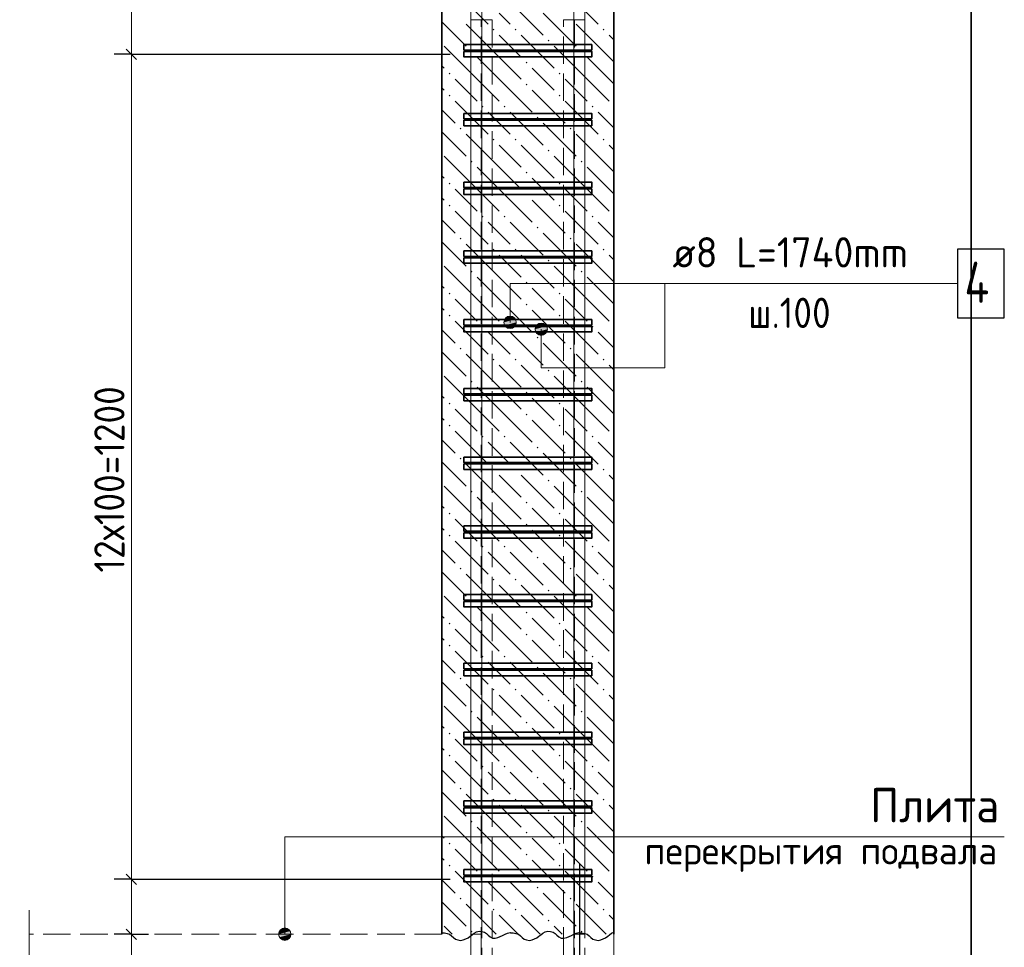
# Model space of a CAD drawing. Header units: millimetres. Extents: x 0 to 42000, y 0 to 29700.
# Tile 3 of 14: x 5188 to 12348, y 6036 to 12783. Entities that reach past the tile are written whole.
import ezdxf

# ---------------------------------------------------------------- set-up
doc = ezdxf.new("R2010")
doc.units = ezdxf.units.MM
doc.linetypes.add('______2', pattern=[270, 200, -70])
doc.linetypes.add('______5', pattern=[1100, 800, -100, 100, -100])
for name, color, linetype, lineweight in [('S1 Продольная арматура', 52, 'Continuous', 25), ('Standard', 7, 'Continuous', 25), ('Выпуски арматуры Г-обр.', 52, 'Continuous', 25), ('ЖБ Перекрытие верхний уровень', 7, 'Continuous', 18), ('Оси', 7, '______5', 13), ('Позиционная метка диаметр_ шаг', 7, 'Continuous', 13), ('Позиционная метка линия выноска', 7, 'Continuous', 13), ('Примечания', 7, 'Continuous', 13), ('Хомут', 52, 'Continuous', 25)]:
    doc.layers.add(name, color=color, linetype=linetype, lineweight=lineweight)
doc.layers.add('ЖБ Пилон', color=7, linetype='______2', lineweight=13, true_color=0xa0a0a0)
doc.styles.add('ISOCPEUR', font='txt')

msp = doc.modelspace()

# ---------------------------------------------------------------- hatches: boundary and pattern name
at = {"layer": 'ЖБ Пилон', "linetype": 'Continuous', "lineweight": 18, "transparency": 33554687}
for points in [[(8627.5, 12710.8), (8634, 12717.3), (8640.5, 12710.8), (8634, 12704.3)], [(8787.5, 12710.8), (8794, 12717.3), (8800.5, 12710.8), (8794, 12704.3)], [(9427.5, 12710.8), (9434, 12717.3), (9440.5, 12710.8), (9434, 12704.3)], [(9027.5, 12630.8), (9034, 12637.3), (9040.5, 12630.8), (9034, 12624.3)], [(8467.5, 12550.8), (8474, 12557.3), (8480.5, 12550.8), (8474, 12544.3)], [(9267.5, 12550.8), (9274, 12557.3), (9280.5, 12550.8), (9274, 12544.3)], [(8867.5, 12470.8), (8874, 12477.3), (8880.5, 12470.8), (8874, 12464.3)], [(8307.5, 12390.8), (8314, 12397.3), (8320.5, 12390.8), (8314, 12384.3)], [(9107.5, 12390.8), (9114, 12397.3), (9120.5, 12390.8), (9114, 12384.3)], [(8867.5, 12310.8), (8874, 12317.3), (8880.5, 12310.8), (8874, 12304.3)], [(8307.5, 12230.8), (8314, 12237.3), (8320.5, 12230.8), (8314, 12224.3)], [(9107.5, 12230.8), (9114, 12237.3), (9120.5, 12230.8), (9114, 12224.3)], [(8547.5, 12150.8), (8554, 12157.3), (8560.5, 12150.8), (8554, 12144.3)], [(8707.5, 12150.8), (8714, 12157.3), (8720.5, 12150.8), (8714, 12144.3)], [(9347.5, 12150.8), (9354, 12157.3), (9360.5, 12150.8), (9354, 12144.3)], [(9507.5, 12150.8), (9508, 12151.3), (9508, 12150.3)], [(8947.5, 12070.8), (8954, 12077.3), (8960.5, 12070.8), (8954, 12064.3)], [(8387.5, 11990.8), (8394, 11997.3), (8400.5, 11990.8), (8394, 11984.3)], [(9187.5, 11990.8), (9194, 11997.3), (9200.5, 11990.8), (9194, 11984.3)], [(8627.5, 11910.8), (8634, 11917.3), (8640.5, 11910.8), (8634, 11904.3)], [(8787.5, 11910.8), (8794, 11917.3), (8800.5, 11910.8), (8794, 11904.3)], [(9427.5, 11910.8), (9434, 11917.3), (9440.5, 11910.8), (9434, 11904.3)], [(9027.5, 11830.8), (9034, 11837.3), (9040.5, 11830.8), (9034, 11824.3)], [(8467.5, 11750.8), (8474, 11757.3), (8480.5, 11750.8), (8474, 11744.3)], [(9267.5, 11750.8), (9274, 11757.3), (9280.5, 11750.8), (9274, 11744.3)], [(8867.5, 11670.8), (8874, 11677.3), (8880.5, 11670.8), (8874, 11664.3)], [(8307.5, 11590.8), (8314, 11597.3), (8320.5, 11590.8), (8314, 11584.3)], [(9107.5, 11590.8), (9114, 11597.3), (9120.5, 11590.8), (9114, 11584.3)], [(8867.5, 11510.8), (8874, 11517.3), (8880.5, 11510.8), (8874, 11504.3)], [(8307.5, 11430.8), (8314, 11437.3), (8320.5, 11430.8), (8314, 11424.3)], [(9107.5, 11430.8), (9114, 11437.3), (9120.5, 11430.8), (9114, 11424.3)], [(8547.5, 11350.8), (8554, 11357.3), (8560.5, 11350.8), (8554, 11344.3)], [(8707.5, 11350.8), (8714, 11357.3), (8720.5, 11350.8), (8714, 11344.3)], [(9347.5, 11350.8), (9354, 11357.3), (9360.5, 11350.8), (9354, 11344.3)], [(9507.5, 11350.8), (9508, 11351.3), (9508, 11350.3)], [(8947.5, 11270.8), (8954, 11277.3), (8960.5, 11270.8), (8954, 11264.3)], [(8387.5, 11190.8), (8394, 11197.3), (8400.5, 11190.8), (8394, 11184.3)], [(9187.5, 11190.8), (9194, 11197.3), (9200.5, 11190.8), (9194, 11184.3)], [(8627.5, 11110.8), (8634, 11117.3), (8640.5, 11110.8), (8634, 11104.3)], [(8787.5, 11110.8), (8794, 11117.3), (8800.5, 11110.8), (8794, 11104.3)], [(9427.5, 11110.8), (9434, 11117.3), (9440.5, 11110.8), (9434, 11104.3)], [(9027.5, 11030.8), (9034, 11037.3), (9040.5, 11030.8), (9034, 11024.3)], [(8467.5, 10950.8), (8474, 10957.3), (8480.5, 10950.8), (8474, 10944.3)], [(9267.5, 10950.8), (9274, 10957.3), (9280.5, 10950.8), (9274, 10944.3)], [(8867.5, 10870.8), (8874, 10877.3), (8880.5, 10870.8), (8874, 10864.3)], [(8307.5, 10790.8), (8314, 10797.3), (8320.5, 10790.8), (8314, 10784.3)], [(9107.5, 10790.8), (9114, 10797.3), (9120.5, 10790.8), (9114, 10784.3)], [(8867.5, 10710.8), (8874, 10717.3), (8880.5, 10710.8), (8874, 10704.3)], [(8307.5, 10630.8), (8314, 10637.3), (8320.5, 10630.8), (8314, 10624.3)], [(9107.5, 10630.8), (9114, 10637.3), (9120.5, 10630.8), (9114, 10624.3)], [(8547.5, 10550.8), (8554, 10557.3), (8560.5, 10550.8), (8554, 10544.3)], [(8707.5, 10550.8), (8714, 10557.3), (8720.5, 10550.8), (8714, 10544.3)], [(9347.5, 10550.8), (9354, 10557.3), (9360.5, 10550.8), (9354, 10544.3)], [(9507.5, 10550.8), (9508, 10551.3), (9508, 10550.3)], [(8947.5, 10470.8), (8954, 10477.3), (8960.5, 10470.8), (8954, 10464.3)], [(8387.5, 10390.8), (8394, 10397.3), (8400.5, 10390.8), (8394, 10384.3)], [(9187.5, 10390.8), (9194, 10397.3), (9200.5, 10390.8), (9194, 10384.3)], [(8627.5, 10310.8), (8634, 10317.3), (8640.5, 10310.8), (8634, 10304.3)], [(8787.5, 10310.8), (8794, 10317.3), (8800.5, 10310.8), (8794, 10304.3)], [(9427.5, 10310.8), (9434, 10317.3), (9440.5, 10310.8), (9434, 10304.3)], [(9027.5, 10230.8), (9034, 10237.3), (9040.5, 10230.8), (9034, 10224.3)], [(8467.5, 10150.8), (8474, 10157.3), (8480.5, 10150.8), (8474, 10144.3)], [(9267.5, 10150.8), (9274, 10157.3), (9280.5, 10150.8), (9274, 10144.3)], [(8867.5, 10070.8), (8874, 10077.3), (8880.5, 10070.8), (8874, 10064.3)], [(8307.5, 9990.8), (8314, 9997.3), (8320.5, 9990.8), (8314, 9984.3)], [(9107.5, 9990.8), (9114, 9997.3), (9120.5, 9990.8), (9114, 9984.3)], [(8867.5, 9910.8), (8874, 9917.3), (8880.5, 9910.8), (8874, 9904.3)], [(8307.5, 9830.8), (8314, 9837.3), (8320.5, 9830.8), (8314, 9824.3)], [(9107.5, 9830.8), (9114, 9837.3), (9120.5, 9830.8), (9114, 9824.3)], [(8547.5, 9750.8), (8554, 9757.3), (8560.5, 9750.8), (8554, 9744.3)], [(8707.5, 9750.8), (8714, 9757.3), (8720.5, 9750.8), (8714, 9744.3)], [(9347.5, 9750.8), (9354, 9757.3), (9360.5, 9750.8), (9354, 9744.3)], [(9507.5, 9750.8), (9508, 9751.3), (9508, 9750.3)], [(8947.5, 9670.8), (8954, 9677.3), (8960.5, 9670.8), (8954, 9664.3)], [(8387.5, 9590.8), (8394, 9597.3), (8400.5, 9590.8), (8394, 9584.3)], [(9187.5, 9590.8), (9194, 9597.3), (9200.5, 9590.8), (9194, 9584.3)], [(8627.5, 9510.8), (8634, 9517.3), (8640.5, 9510.8), (8634, 9504.3)], [(8787.5, 9510.8), (8794, 9517.3), (8800.5, 9510.8), (8794, 9504.3)], [(9427.5, 9510.8), (9434, 9517.3), (9440.5, 9510.8), (9434, 9504.3)], [(9027.5, 9430.8), (9034, 9437.3), (9040.5, 9430.8), (9034, 9424.3)], [(8467.5, 9350.8), (8474, 9357.3), (8480.5, 9350.8), (8474, 9344.3)], [(9267.5, 9350.8), (9274, 9357.3), (9280.5, 9350.8), (9274, 9344.3)], [(8867.5, 9270.8), (8874, 9277.3), (8880.5, 9270.8), (8874, 9264.3)], [(8307.5, 9190.8), (8314, 9197.3), (8320.5, 9190.8), (8314, 9184.3)], [(9107.5, 9190.8), (9114, 9197.3), (9120.5, 9190.8), (9114, 9184.3)], [(8867.5, 9110.8), (8874, 9117.3), (8880.5, 9110.8), (8874, 9104.3)], [(8307.5, 9030.8), (8314, 9037.3), (8320.5, 9030.8), (8314, 9024.3)], [(9107.5, 9030.8), (9114, 9037.3), (9120.5, 9030.8), (9114, 9024.3)], [(8547.5, 8950.8), (8554, 8957.3), (8560.5, 8950.8), (8554, 8944.3)], [(8707.5, 8950.8), (8714, 8957.3), (8720.5, 8950.8), (8714, 8944.3)], [(9347.5, 8950.8), (9354, 8957.3), (9360.5, 8950.8), (9354, 8944.3)], [(9507.5, 8950.8), (9508, 8951.3), (9508, 8950.3)], [(8947.5, 8870.8), (8954, 8877.3), (8960.5, 8870.8), (8954, 8864.3)], [(8387.5, 8790.8), (8394, 8797.3), (8400.5, 8790.8), (8394, 8784.3)], [(9187.5, 8790.8), (9194, 8797.3), (9200.5, 8790.8), (9194, 8784.3)], [(8627.5, 8710.8), (8634, 8717.3), (8640.5, 8710.8), (8634, 8704.3)], [(8787.5, 8710.8), (8794, 8717.3), (8800.5, 8710.8), (8794, 8704.3)], [(9427.5, 8710.8), (9434, 8717.3), (9440.5, 8710.8), (9434, 8704.3)], [(9027.5, 8630.8), (9034, 8637.3), (9040.5, 8630.8), (9034, 8624.3)], [(8467.5, 8550.8), (8474, 8557.3), (8480.5, 8550.8), (8474, 8544.3)], [(9267.5, 8550.8), (9274, 8557.3), (9280.5, 8550.8), (9274, 8544.3)], [(8867.5, 8470.8), (8874, 8477.3), (8880.5, 8470.8), (8874, 8464.3)], [(8307.5, 8390.8), (8314, 8397.3), (8320.5, 8390.8), (8314, 8384.3)], [(9107.5, 8390.8), (9114, 8397.3), (9120.5, 8390.8), (9114, 8384.3)], [(8867.5, 8310.8), (8874, 8317.3), (8880.5, 8310.8), (8874, 8304.3)], [(8307.5, 8230.8), (8314, 8237.3), (8320.5, 8230.8), (8314, 8224.3)], [(9107.5, 8230.8), (9114, 8237.3), (9120.5, 8230.8), (9114, 8224.3)], [(8547.5, 8150.8), (8554, 8157.3), (8560.5, 8150.8), (8554, 8144.3)], [(8707.5, 8150.8), (8714, 8157.3), (8720.5, 8150.8), (8714, 8144.3)], [(9347.5, 8150.8), (9354, 8157.3), (9360.5, 8150.8), (9354, 8144.3)], [(9507.5, 8150.8), (9508, 8151.3), (9508, 8150.3)], [(8947.5, 8070.8), (8954, 8077.3), (8960.5, 8070.8), (8954, 8064.3)], [(8387.5, 7990.8), (8394, 7997.3), (8400.5, 7990.8), (8394, 7984.3)], [(9187.5, 7990.8), (9194, 7997.3), (9200.5, 7990.8), (9194, 7984.3)], [(8627.5, 7910.8), (8634, 7917.3), (8640.5, 7910.8), (8634, 7904.3)], [(8787.5, 7910.8), (8794, 7917.3), (8800.5, 7910.8), (8794, 7904.3)], [(9427.5, 7910.8), (9434, 7917.3), (9440.5, 7910.8), (9434, 7904.3)], [(9027.5, 7830.8), (9034, 7837.3), (9040.5, 7830.8), (9034, 7824.3)], [(8467.5, 7750.8), (8474, 7757.3), (8480.5, 7750.8), (8474, 7744.3)], [(9267.5, 7750.8), (9274, 7757.3), (9280.5, 7750.8), (9274, 7744.3)], [(8867.5, 7670.8), (8874, 7677.3), (8880.5, 7670.8), (8874, 7664.3)], [(8307.5, 7590.8), (8314, 7597.3), (8320.5, 7590.8), (8314, 7584.3)], [(9107.5, 7590.8), (9114, 7597.3), (9120.5, 7590.8), (9114, 7584.3)], [(8867.5, 7510.8), (8874, 7517.3), (8880.5, 7510.8), (8874, 7504.3)], [(8307.5, 7430.8), (8314, 7437.3), (8320.5, 7430.8), (8314, 7424.3)], [(9107.5, 7430.8), (9114, 7437.3), (9120.5, 7430.8), (9114, 7424.3)], [(8547.5, 7350.8), (8554, 7357.3), (8560.5, 7350.8), (8554, 7344.3)], [(8707.5, 7350.8), (8714, 7357.3), (8720.5, 7350.8), (8714, 7344.3)], [(9347.5, 7350.8), (9354, 7357.3), (9360.5, 7350.8), (9354, 7344.3)], [(9507.5, 7350.8), (9508, 7351.3), (9508, 7350.3)], [(8947.5, 7270.8), (8954, 7277.3), (8960.5, 7270.8), (8954, 7264.3)], [(8387.5, 7190.8), (8394, 7197.3), (8400.5, 7190.8), (8394, 7184.3)], [(9187.5, 7190.8), (9194, 7197.3), (9200.5, 7190.8), (9194, 7184.3)], [(8627.5, 7110.8), (8634, 7117.3), (8640.5, 7110.8), (8634, 7104.3)], [(8787.5, 7110.8), (8794, 7117.3), (8800.5, 7110.8), (8794, 7104.3)], [(9427.5, 7110.8), (9434, 7117.3), (9440.5, 7110.8), (9434, 7104.3)], [(9027.5, 7030.8), (9034, 7037.3), (9040.5, 7030.8), (9034, 7024.3)], [(8467.5, 6950.8), (8474, 6957.3), (8480.5, 6950.8), (8474, 6944.3)], [(9267.5, 6950.8), (9274, 6957.3), (9280.5, 6950.8), (9274, 6944.3)], [(8867.5, 6870.8), (8874, 6877.3), (8880.5, 6870.8), (8874, 6864.3)], [(8307.5, 6790.8), (8314, 6797.3), (8320.5, 6790.8), (8314, 6784.3)], [(9107.5, 6790.8), (9114, 6797.3), (9120.5, 6790.8), (9114, 6784.3)], [(8867.5, 6710.8), (8874, 6717.3), (8880.5, 6710.8), (8874, 6704.3)], [(8307.5, 6630.8), (8314, 6637.3), (8320.5, 6630.8), (8314, 6624.3)], [(9107.5, 6630.8), (9114, 6637.3), (9120.5, 6630.8), (9114, 6624.3)], [(8547.5, 6550.8), (8554, 6557.3), (8560.5, 6550.8), (8554, 6544.3)], [(8707.5, 6550.8), (8714, 6557.3), (8720.5, 6550.8), (8714, 6544.3)], [(9347.5, 6550.8), (9354, 6557.3), (9360.5, 6550.8), (9354, 6544.3)], [(9507.5, 6550.8), (9508, 6551.3), (9508, 6550.3)], [(8947.5, 6470.8), (8954, 6477.3), (8960.5, 6470.8), (8954, 6464.3)], [(8387.5, 6390.8), (8394, 6397.3), (8400.5, 6390.8), (8394, 6384.3)], [(9187.5, 6390.8), (9194, 6397.3), (9200.5, 6390.8), (9194, 6384.3)], [(8627.5, 6310.8), (8634, 6317.3), (8640.5, 6310.8), (8634, 6304.3)], [(8787.5, 6310.8), (8794, 6317.3), (8800.5, 6310.8), (8794, 6304.3)], [(9427.5, 6310.8), (9434, 6317.3), (9440.5, 6310.8), (9434, 6304.3)], [(9027.5, 6230.8), (9034, 6237.3), (9040.5, 6230.8), (9034, 6224.3)], [(8467.5, 6150.8), (8474, 6157.3), (8480.5, 6150.8), (8474, 6144.3)], [(9267.5, 6150.8), (9274, 6157.3), (9280.5, 6150.8), (9274, 6144.3)]]:
    msp.add_hatch(color=7, dxfattribs=at).paths.add_polyline_path(points, flags=16)
at = {"layer": 'Позиционная метка линия выноска', "linetype": 'Continuous', "lineweight": 13, "transparency": 33554687}
for points in [[(8792.6, 10604.3), (8715.2, 10604.3), (8708.9, 10581.8)], [(8792.6, 10604.3), (8708.9, 10581.8), (8798.9, 10581.8)], [(8776.4, 10620.5), (8731.4, 10620.5), (8715.2, 10604.3)], [(8776.4, 10620.5), (8715.2, 10604.3), (8792.6, 10604.3)], [(8731.4, 10620.5), (8776.4, 10620.5), (8753.9, 10626.8)], [(8798.9, 10581.8), (8708.9, 10581.8), (8715.2, 10559.3)], [(8798.9, 10581.8), (8715.2, 10559.3), (8792.6, 10559.3)], [(8792.6, 10559.3), (8715.2, 10559.3), (8731.4, 10543.1)], [(8792.6, 10559.3), (8731.4, 10543.1), (8776.4, 10543.1)], [(8776.4, 10543.1), (8731.4, 10543.1), (8753.9, 10536.8)], [(8935.4, 10531.8), (9025.4, 10531.8), (9019.1, 10554.3)], [(8935.4, 10531.8), (9019.1, 10554.3), (8941.7, 10554.3)], [(8941.7, 10509.3), (9025.4, 10531.8), (8935.4, 10531.8)], [(8941.7, 10554.3), (9019.1, 10554.3), (9002.9, 10570.5)], [(8941.7, 10554.3), (9002.9, 10570.5), (8957.9, 10570.5)], [(8941.7, 10509.3), (9019.1, 10509.3), (9025.4, 10531.8)], [(8957.9, 10570.5), (9002.9, 10570.5), (8980.4, 10576.8)], [(8957.9, 10493.1), (9019.1, 10509.3), (8941.7, 10509.3)], [(8957.9, 10493.1), (9002.9, 10493.1), (9019.1, 10509.3)], [(9002.9, 10493.1), (8957.9, 10493.1), (8980.4, 10486.8)], [(7076.8, 6154.3), (7154.2, 6154.3), (7138, 6170.5)], [(7076.8, 6154.3), (7138, 6170.5), (7093, 6170.5)], [(7093, 6170.5), (7138, 6170.5), (7115.5, 6176.8)], [(7070.5, 6131.8), (7160.5, 6131.8), (7154.2, 6154.3)], [(7070.5, 6131.8), (7154.2, 6154.3), (7076.8, 6154.3)], [(7076.8, 6109.3), (7160.5, 6131.8), (7070.5, 6131.8)], [(7076.8, 6109.3), (7154.2, 6109.3), (7160.5, 6131.8)], [(7093, 6093.1), (7154.2, 6109.3), (7076.8, 6109.3)], [(7093, 6093.1), (7138, 6093.1), (7154.2, 6109.3)], [(7138, 6093.1), (7093, 6093.1), (7115.5, 6086.8)]]:
    msp.add_hatch(color=7, dxfattribs=at).paths.add_polyline_path(points)

# ---------------------------------------------------------------- linework, layer by layer
at = {"layer": 'S1 Продольная арматура', "color": 7, "linetype": 'Continuous', "lineweight": 18, "transparency": 33554687}
for points in [[(9218, 6131.8), (9218, 24456.8), (9212.8, 24494.4), (9200.2, 24532.5), (9180.7, 24567.4), (9157, 24595.7), (9128.6, 24619.5), (9093.7, 24639), (9055.6, 24651.5), (9018, 24656.8), (5718, 24656.8), (5718, 24736.8), (9023.6, 24736.8), (9073.8, 24729.8), (9126, 24712.6), (9174.1, 24685.6), (9213.8, 24652.5), (9246.8, 24612.9), (9273.8, 24564.8), (9291, 24512.6), (9298, 24462.4), (9298, 6131.8), (9218, 6131.8)], [(9218, 6131.8), (9218, 24456.8), (9212.8, 24494.4), (9200.2, 24532.5), (9180.7, 24567.4), (9157, 24595.7), (9128.6, 24619.5), (9093.7, 24639), (9055.6, 24651.5), (9018, 24656.8), (5718, 24656.8), (5718, 24736.8), (9023.6, 24736.8), (9073.8, 24729.8), (9126, 24712.6), (9174.1, 24685.6), (9213.8, 24652.5), (9246.8, 24612.9), (9273.8, 24564.8), (9291, 24512.6), (9298, 24462.4), (9298, 6131.8), (9218, 6131.8)], [(9218, 6131.8), (9218, 24456.8), (9212.8, 24494.4), (9200.2, 24532.5), (9180.7, 24567.4), (9157, 24595.7), (9128.6, 24619.5), (9093.7, 24639), (9055.6, 24651.5), (9018, 24656.8), (5718, 24656.8), (5718, 24736.8), (9023.6, 24736.8), (9073.8, 24729.8), (9126, 24712.6), (9174.1, 24685.6), (9213.8, 24652.5), (9246.8, 24612.9), (9273.8, 24564.8), (9291, 24512.6), (9298, 24462.4), (9298, 6131.8), (9218, 6131.8)], [(9218, 6131.8), (9218, 24456.8), (9212.8, 24494.4), (9200.2, 24532.5), (9180.7, 24567.4), (9157, 24595.7), (9128.6, 24619.5), (9093.7, 24639), (9055.6, 24651.5), (9018, 24656.8), (5718, 24656.8), (5718, 24736.8), (9023.6, 24736.8), (9073.8, 24729.8), (9126, 24712.6), (9174.1, 24685.6), (9213.8, 24652.5), (9246.8, 24612.9), (9273.8, 24564.8), (9291, 24512.6), (9298, 24462.4), (9298, 6131.8), (9218, 6131.8)], [(9218, 6131.8), (9218, 24456.8), (9212.8, 24494.4), (9200.2, 24532.5), (9180.7, 24567.4), (9157, 24595.7), (9128.6, 24619.5), (9093.7, 24639), (9055.6, 24651.5), (9018, 24656.8), (5718, 24656.8), (5718, 24736.8), (9023.6, 24736.8), (9073.8, 24729.8), (9126, 24712.6), (9174.1, 24685.6), (9213.8, 24652.5), (9246.8, 24612.9), (9273.8, 24564.8), (9291, 24512.6), (9298, 24462.4), (9298, 6131.8), (9218, 6131.8)], [(9218, 6131.8), (9218, 24456.8), (9212.8, 24494.4), (9200.2, 24532.5), (9180.7, 24567.4), (9157, 24595.7), (9128.6, 24619.5), (9093.7, 24639), (9055.6, 24651.5), (9018, 24656.8), (5718, 24656.8), (5718, 24736.8), (9023.6, 24736.8), (9073.8, 24729.8), (9126, 24712.6), (9174.1, 24685.6), (9213.8, 24652.5), (9246.8, 24612.9), (9273.8, 24564.8), (9291, 24512.6), (9298, 24462.4), (9298, 6131.8), (9218, 6131.8)], [(9218, 6131.8), (9218, 24456.8), (9212.8, 24494.4), (9200.2, 24532.5), (9180.7, 24567.4), (9157, 24595.7), (9128.6, 24619.5), (9093.7, 24639), (9055.6, 24651.5), (9018, 24656.8), (5718, 24656.8), (5718, 24736.8), (9023.6, 24736.8), (9073.8, 24729.8), (9126, 24712.6), (9174.1, 24685.6), (9213.8, 24652.5), (9246.8, 24612.9), (9273.8, 24564.8), (9291, 24512.6), (9298, 24462.4), (9298, 6131.8), (9218, 6131.8)], [(9218, 6131.8), (9218, 24456.8), (9212.8, 24494.4), (9200.2, 24532.5), (9180.7, 24567.4), (9157, 24595.7), (9128.6, 24619.5), (9093.7, 24639), (9055.6, 24651.5), (9018, 24656.8), (5718, 24656.8), (5718, 24736.8), (9023.6, 24736.8), (9073.8, 24729.8), (9126, 24712.6), (9174.1, 24685.6), (9213.8, 24652.5), (9246.8, 24612.9), (9273.8, 24564.8), (9291, 24512.6), (9298, 24462.4), (9298, 6131.8), (9218, 6131.8)], [(8468, 6131.8), (8468, 24356.8), (8462.8, 24394.4), (8450.2, 24432.5), (8430.7, 24467.4), (8406.9, 24495.7), (8378.6, 24519.5), (8343.7, 24539), (8305.6, 24551.5), (8268, 24556.8), (5218, 24556.8), (5218, 24636.8), (8273.6, 24636.8), (8323.8, 24629.8), (8376, 24612.6), (8424.1, 24585.6), (8463.7, 24552.5), (8496.8, 24512.9), (8523.8, 24464.8), (8541, 24412.6), (8548, 24362.4), (8548, 6131.8), (8468, 6131.8)], [(8468, 6131.8), (8468, 24356.8), (8462.8, 24394.4), (8450.2, 24432.5), (8430.7, 24467.4), (8406.9, 24495.7), (8378.6, 24519.5), (8343.7, 24539), (8305.6, 24551.5), (8268, 24556.8), (5218, 24556.8), (5218, 24636.8), (8273.6, 24636.8), (8323.8, 24629.8), (8376, 24612.6), (8424.1, 24585.6), (8463.7, 24552.5), (8496.8, 24512.9), (8523.8, 24464.8), (8541, 24412.6), (8548, 24362.4), (8548, 6131.8), (8468, 6131.8)], [(8468, 6131.8), (8468, 24356.8), (8462.8, 24394.4), (8450.2, 24432.5), (8430.7, 24467.4), (8406.9, 24495.7), (8378.6, 24519.5), (8343.7, 24539), (8305.6, 24551.5), (8268, 24556.8), (5218, 24556.8), (5218, 24636.8), (8273.6, 24636.8), (8323.8, 24629.8), (8376, 24612.6), (8424.1, 24585.6), (8463.7, 24552.5), (8496.8, 24512.9), (8523.8, 24464.8), (8541, 24412.6), (8548, 24362.4), (8548, 6131.8), (8468, 6131.8)], [(8468, 6131.8), (8468, 24356.8), (8462.8, 24394.4), (8450.2, 24432.5), (8430.7, 24467.4), (8406.9, 24495.7), (8378.6, 24519.5), (8343.7, 24539), (8305.6, 24551.5), (8268, 24556.8), (5218, 24556.8), (5218, 24636.8), (8273.6, 24636.8), (8323.8, 24629.8), (8376, 24612.6), (8424.1, 24585.6), (8463.7, 24552.5), (8496.8, 24512.9), (8523.8, 24464.8), (8541, 24412.6), (8548, 24362.4), (8548, 6131.8), (8468, 6131.8)], [(8468, 6131.8), (8468, 24356.8), (8462.8, 24394.4), (8450.2, 24432.5), (8430.7, 24467.4), (8406.9, 24495.7), (8378.6, 24519.5), (8343.7, 24539), (8305.6, 24551.5), (8268, 24556.8), (5218, 24556.8), (5218, 24636.8), (8273.6, 24636.8), (8323.8, 24629.8), (8376, 24612.6), (8424.1, 24585.6), (8463.7, 24552.5), (8496.8, 24512.9), (8523.8, 24464.8), (8541, 24412.6), (8548, 24362.4), (8548, 6131.8), (8468, 6131.8)], [(8468, 6131.8), (8468, 24356.8), (8462.8, 24394.4), (8450.2, 24432.5), (8430.7, 24467.4), (8406.9, 24495.7), (8378.6, 24519.5), (8343.7, 24539), (8305.6, 24551.5), (8268, 24556.8), (5218, 24556.8), (5218, 24636.8), (8273.6, 24636.8), (8323.8, 24629.8), (8376, 24612.6), (8424.1, 24585.6), (8463.7, 24552.5), (8496.8, 24512.9), (8523.8, 24464.8), (8541, 24412.6), (8548, 24362.4), (8548, 6131.8), (8468, 6131.8)], [(8468, 6131.8), (8468, 24356.8), (8462.8, 24394.4), (8450.2, 24432.5), (8430.7, 24467.4), (8406.9, 24495.7), (8378.6, 24519.5), (8343.7, 24539), (8305.6, 24551.5), (8268, 24556.8), (5218, 24556.8), (5218, 24636.8), (8273.6, 24636.8), (8323.8, 24629.8), (8376, 24612.6), (8424.1, 24585.6), (8463.7, 24552.5), (8496.8, 24512.9), (8523.8, 24464.8), (8541, 24412.6), (8548, 24362.4), (8548, 6131.8), (8468, 6131.8)], [(8468, 6131.8), (8468, 24356.8), (8462.8, 24394.4), (8450.2, 24432.5), (8430.7, 24467.4), (8406.9, 24495.7), (8378.6, 24519.5), (8343.7, 24539), (8305.6, 24551.5), (8268, 24556.8), (5218, 24556.8), (5218, 24636.8), (8273.6, 24636.8), (8323.8, 24629.8), (8376, 24612.6), (8424.1, 24585.6), (8463.7, 24552.5), (8496.8, 24512.9), (8523.8, 24464.8), (8541, 24412.6), (8548, 24362.4), (8548, 6131.8), (8468, 6131.8)]]:
    msp.add_lwpolyline(points, dxfattribs=at)
at = {"layer": 'Standard', "color": 7, "linetype": 'Continuous', "lineweight": 13, "transparency": 33554687}
for p, q in [((6000.3, 12531.8), (6000.3, 23531.8)), ((6000.3, 6531.8), (6000.3, 12531.8)), ((6000.3, 6131.8), (6000.3, 6531.8)), ((6000.3, 6131.8), (6000.3, 6056.8))]:
    msp.add_line(p, q, dxfattribs=at)
at = {"layer": 'Standard', "color": 7, "linetype": 'Continuous', "lineweight": -3, "transparency": 33554687}
for p, q in [((6000.3, 12531.8), (5875.2, 12531.8)), ((6000.3, 12531.8), (6125.3, 12531.8)), ((6000.3, 12531.8), (8318, 12531.8)), ((6000.3, 6531.8), (5875.2, 6531.8)), ((6000.3, 6531.8), (6125.3, 6531.8)), ((6000.3, 6131.8), (5875.2, 6131.8)), ((6000.3, 6131.8), (6125.3, 6131.8)), ((6000.3, 6131.8), (6000.3, 6131.8))]:
    msp.add_line(p, q, dxfattribs=at)
at = {"layer": 'Standard', "color": 7, "linetype": 'Continuous', "lineweight": 25, "transparency": 33554687}
for p, q in [((6037.8, 12494.3), (5962.8, 12569.3)), ((6037.8, 6494.3), (5962.8, 6569.3)), ((6037.8, 6094.3), (5962.8, 6169.3))]:
    msp.add_line(p, q, dxfattribs=at)
at = {"layer": 'Standard', "color": 254, "linetype": 'Continuous', "lineweight": 35, "true_color": 0xc4c4ff, "transparency": 33554687}
msp.add_lwpolyline([(4758, 3631.8), (12108, 3631.8), (12108, 26186.8), (4758, 26186.8), (4758, 3631.8)], dxfattribs=at)
at = {"layer": 'Standard', "color": 7, "linetype": 'Continuous', "lineweight": -3, "transparency": 33554687}
msp.add_lwpolyline([(6000.3, 6531.8), (6581.5, 6531.8), (6581.5, 6531.8), (8318, 6531.8)], dxfattribs=at)
at = {"layer": 'Выпуски арматуры Г-обр.', "color": 7, "linetype": '______2', "lineweight": 13, "transparency": 33554687}
for points in [[(8548, 12781.8), (8548, 4091.8), (8468, 4091.8), (8468, 12781.8), (8548, 12781.8)], [(8548, 12781.8), (8548, 4091.8), (8468, 4091.8), (8468, 12781.8), (8548, 12781.8)], [(8548, 12781.8), (8548, 4091.8), (8468, 4091.8), (8468, 12781.8), (8548, 12781.8)], [(8548, 12781.8), (8548, 4091.8), (8468, 4091.8), (8468, 12781.8), (8548, 12781.8)], [(8548, 12781.8), (8548, 4091.8), (8468, 4091.8), (8468, 12781.8), (8548, 12781.8)], [(8548, 12781.8), (8548, 4091.8), (8468, 4091.8), (8468, 12781.8), (8548, 12781.8)], [(8623, 12781.8), (8623, 4091.8), (8543, 4091.8), (8543, 12781.8), (8623, 12781.8)], [(8623, 12781.8), (8623, 4091.8), (8543, 4091.8), (8543, 12781.8), (8623, 12781.8)], [(9223, 12781.8), (9223, 4091.8), (9143, 4091.8), (9143, 12781.8), (9223, 12781.8)], [(9223, 12781.8), (9223, 4091.8), (9143, 4091.8), (9143, 12781.8), (9223, 12781.8)], [(9298, 12781.8), (9298, 4091.8), (9218, 4091.8), (9218, 12781.8), (9298, 12781.8)], [(9298, 12781.8), (9298, 4091.8), (9218, 4091.8), (9218, 12781.8), (9298, 12781.8)], [(9298, 12781.8), (9298, 4091.8), (9218, 4091.8), (9218, 12781.8), (9298, 12781.8)], [(9298, 12781.8), (9298, 4091.8), (9218, 4091.8), (9218, 12781.8), (9298, 12781.8)], [(9298, 12781.8), (9298, 4091.8), (9218, 4091.8), (9218, 12781.8), (9298, 12781.8)], [(9298, 12781.8), (9298, 4091.8), (9218, 4091.8), (9218, 12781.8), (9298, 12781.8)]]:
    msp.add_lwpolyline(points, dxfattribs=at)
at = {"layer": 'ЖБ Перекрытие верхний уровень', "color": 7, "linetype": '______2', "lineweight": 18, "transparency": 33554687}
for p, q in [((8258, 6131.8), (5258, 6131.8)), ((9508, 5131.8), (9508, 6131.8))]:
    msp.add_line(p, q, dxfattribs=at)
at = {"layer": 'ЖБ Пилон', "color": 7, "linetype": 'Continuous', "lineweight": 35, "transparency": 33554687}
for p, q in [((8258, 24031.8), (8258, 6131.8)), ((9508, 6131.8), (9508, 24031.8))]:
    msp.add_line(p, q, dxfattribs=at)
at = {"layer": 'ЖБ Пилон', "color": 9, "linetype": 'Continuous', "lineweight": 18, "true_color": 0xc7c7c7, "transparency": 33554687}
for p, q in [((8354, 12990.8), (8594, 12750.8)), ((9154, 12990.8), (9394, 12750.8)), ((8754, 12910.8), (8994, 12670.8)), ((8754, 12750.8), (8674, 12830.8)), ((8994, 12830.8), (9234, 12590.8)), ((8258, 12766.8), (8434, 12590.8)), ((8674, 12510.8), (8434, 12750.8)), ((9474, 12510.8), (9234, 12750.8)), ((8674, 12670.8), (8834, 12510.8)), ((8834, 12670.8), (9074, 12430.8)), ((9474, 12670.8), (9508, 12636.8)), ((8514, 12350.8), (8274, 12590.8)), ((9314, 12350.8), (9074, 12590.8)), ((8514, 12510.8), (8674, 12350.8)), ((8674, 12510.8), (8834, 12350.8)), ((9314, 12510.8), (9474, 12350.8)), ((9474, 12510.8), (9508, 12476.8)), ((8258, 12446.8), (8274, 12430.8)), ((8994, 12350.8), (8914, 12430.8)), ((8354, 12350.8), (8514, 12190.8)), ((8514, 12350.8), (8674, 12190.8)), ((8674, 12350.8), (8914, 12110.8)), ((9074, 12270.8), (8994, 12350.8)), ((9154, 12350.8), (9314, 12190.8)), ((9314, 12350.8), (9474, 12190.8)), ((9474, 12350.8), (9508, 12316.8)), ((8274, 12270.8), (8258, 12286.8)), ((8914, 12270.8), (9154, 12030.8)), ((8354, 12190.8), (8594, 11950.8)), ((9154, 12190.8), (9394, 11950.8)), ((8258, 12126.8), (8354, 12030.8)), ((8674, 12030.8), (8594, 12110.8)), ((8754, 12110.8), (8994, 11870.8)), ((9474, 12030.8), (9394, 12110.8)), ((8754, 11950.8), (8674, 12030.8)), ((8994, 12030.8), (9234, 11790.8)), ((9508, 11996.8), (9474, 12030.8)), ((8258, 11966.8), (8434, 11790.8)), ((8674, 11710.8), (8434, 11950.8)), ((9474, 11710.8), (9234, 11950.8)), ((8674, 11870.8), (8834, 11710.8)), ((8834, 11870.8), (9074, 11630.8)), ((9474, 11870.8), (9508, 11836.8)), ((8514, 11550.8), (8274, 11790.8)), ((9314, 11550.8), (9074, 11790.8)), ((8514, 11710.8), (8674, 11550.8)), ((8674, 11710.8), (8834, 11550.8)), ((9314, 11710.8), (9474, 11550.8)), ((9474, 11710.8), (9508, 11676.8)), ((8258, 11646.8), (8274, 11630.8)), ((8994, 11550.8), (8914, 11630.8)), ((8354, 11550.8), (8514, 11390.8)), ((8514, 11550.8), (8674, 11390.8)), ((8674, 11550.8), (8914, 11310.8)), ((9074, 11470.8), (8994, 11550.8)), ((9154, 11550.8), (9314, 11390.8)), ((9314, 11550.8), (9474, 11390.8)), ((9474, 11550.8), (9508, 11516.8)), ((8274, 11470.8), (8258, 11486.8)), ((8914, 11470.8), (9154, 11230.8)), ((8354, 11390.8), (8594, 11150.8)), ((9154, 11390.8), (9394, 11150.8)), ((8258, 11326.8), (8354, 11230.8)), ((8674, 11230.8), (8594, 11310.8)), ((8754, 11310.8), (8994, 11070.8)), ((9474, 11230.8), (9394, 11310.8)), ((8754, 11150.8), (8674, 11230.8)), ((8994, 11230.8), (9234, 10990.8)), ((9508, 11196.8), (9474, 11230.8)), ((8258, 11166.8), (8434, 10990.8)), ((8674, 10910.8), (8434, 11150.8)), ((9474, 10910.8), (9234, 11150.8)), ((8674, 11070.8), (8834, 10910.8)), ((8834, 11070.8), (9074, 10830.8)), ((9474, 11070.8), (9508, 11036.8)), ((8514, 10750.8), (8274, 10990.8)), ((9314, 10750.8), (9074, 10990.8)), ((8514, 10910.8), (8674, 10750.8)), ((8674, 10910.8), (8834, 10750.8)), ((9314, 10910.8), (9474, 10750.8)), ((9474, 10910.8), (9508, 10876.8)), ((8258, 10846.8), (8274, 10830.8)), ((8994, 10750.8), (8914, 10830.8)), ((8354, 10750.8), (8514, 10590.8)), ((8514, 10750.8), (8674, 10590.8)), ((8674, 10750.8), (8914, 10510.8)), ((9074, 10670.8), (8994, 10750.8)), ((9154, 10750.8), (9314, 10590.8)), ((9314, 10750.8), (9474, 10590.8)), ((9474, 10750.8), (9508, 10716.8)), ((8274, 10670.8), (8258, 10686.8)), ((8914, 10670.8), (9154, 10430.8)), ((8258, 10526.8), (8354, 10430.8)), ((8354, 10590.8), (8594, 10350.8)), ((9154, 10590.8), (9394, 10350.8)), ((8674, 10430.8), (8594, 10510.8)), ((8754, 10510.8), (8994, 10270.8)), ((9474, 10430.8), (9394, 10510.8)), ((8754, 10350.8), (8674, 10430.8)), ((8994, 10430.8), (9234, 10190.8)), ((9508, 10396.8), (9474, 10430.8)), ((8258, 10366.8), (8434, 10190.8)), ((8674, 10110.8), (8434, 10350.8)), ((9474, 10110.8), (9234, 10350.8)), ((8674, 10270.8), (8834, 10110.8)), ((8834, 10270.8), (9074, 10030.8)), ((9474, 10270.8), (9508, 10236.8)), ((8514, 9950.8), (8274, 10190.8)), ((9314, 9950.8), (9074, 10190.8)), ((8514, 10110.8), (8674, 9950.8)), ((8674, 10110.8), (8834, 9950.8)), ((9314, 10110.8), (9474, 9950.8)), ((9474, 10110.8), (9508, 10076.8)), ((8258, 10046.8), (8274, 10030.8)), ((8994, 9950.8), (8914, 10030.8)), ((8274, 9870.8), (8258, 9886.8)), ((8354, 9950.8), (8514, 9790.8)), ((8514, 9950.8), (8674, 9790.8)), ((8674, 9950.8), (8914, 9710.8)), ((9074, 9870.8), (8994, 9950.8)), ((9154, 9950.8), (9314, 9790.8)), ((9314, 9950.8), (9474, 9790.8)), ((9474, 9950.8), (9508, 9916.8)), ((8914, 9870.8), (9154, 9630.8)), ((8354, 9790.8), (8594, 9550.8)), ((9154, 9790.8), (9394, 9550.8)), ((8258, 9726.8), (8354, 9630.8)), ((8674, 9630.8), (8594, 9710.8)), ((8754, 9710.8), (8994, 9470.8)), ((9474, 9630.8), (9394, 9710.8)), ((8754, 9550.8), (8674, 9630.8)), ((8994, 9630.8), (9234, 9390.8)), ((9508, 9596.8), (9474, 9630.8)), ((8258, 9566.8), (8434, 9390.8)), ((8674, 9310.8), (8434, 9550.8)), ((9474, 9310.8), (9234, 9550.8)), ((8674, 9470.8), (8834, 9310.8)), ((8834, 9470.8), (9074, 9230.8)), ((9474, 9470.8), (9508, 9436.8)), ((8514, 9150.8), (8274, 9390.8)), ((9314, 9150.8), (9074, 9390.8)), ((8514, 9310.8), (8674, 9150.8)), ((8674, 9310.8), (8834, 9150.8)), ((9314, 9310.8), (9474, 9150.8)), ((9474, 9310.8), (9508, 9276.8)), ((8258, 9246.8), (8274, 9230.8)), ((8994, 9150.8), (8914, 9230.8)), ((8354, 9150.8), (8514, 8990.8)), ((8514, 9150.8), (8674, 8990.8)), ((8674, 9150.8), (8914, 8910.8)), ((9074, 9070.8), (8994, 9150.8)), ((9154, 9150.8), (9314, 8990.8)), ((9314, 9150.8), (9474, 8990.8)), ((9474, 9150.8), (9508, 9116.8)), ((8274, 9070.8), (8258, 9086.8)), ((8914, 9070.8), (9154, 8830.8)), ((8354, 8990.8), (8594, 8750.8)), ((9154, 8990.8), (9394, 8750.8)), ((8258, 8926.8), (8354, 8830.8)), ((8674, 8830.8), (8594, 8910.8)), ((8754, 8910.8), (8994, 8670.8)), ((9474, 8830.8), (9394, 8910.8)), ((8754, 8750.8), (8674, 8830.8)), ((8994, 8830.8), (9234, 8590.8)), ((9508, 8796.8), (9474, 8830.8)), ((8258, 8766.8), (8434, 8590.8)), ((8674, 8510.8), (8434, 8750.8)), ((9474, 8510.8), (9234, 8750.8)), ((8674, 8670.8), (8834, 8510.8)), ((8834, 8670.8), (9074, 8430.8)), ((9474, 8670.8), (9508, 8636.8)), ((8514, 8350.8), (8274, 8590.8)), ((9314, 8350.8), (9074, 8590.8)), ((8514, 8510.8), (8674, 8350.8)), ((8674, 8510.8), (8834, 8350.8)), ((9314, 8510.8), (9474, 8350.8)), ((9474, 8510.8), (9508, 8476.8)), ((8258, 8446.8), (8274, 8430.8)), ((8994, 8350.8), (8914, 8430.8)), ((8354, 8350.8), (8514, 8190.8)), ((8514, 8350.8), (8674, 8190.8)), ((8674, 8350.8), (8914, 8110.8)), ((9074, 8270.8), (8994, 8350.8)), ((9154, 8350.8), (9314, 8190.8)), ((9314, 8350.8), (9474, 8190.8)), ((9474, 8350.8), (9508, 8316.8)), ((8274, 8270.8), (8258, 8286.8)), ((8914, 8270.8), (9154, 8030.8)), ((8354, 8190.8), (8594, 7950.8)), ((9154, 8190.8), (9394, 7950.8)), ((8258, 8126.8), (8354, 8030.8)), ((8674, 8030.8), (8594, 8110.8)), ((8754, 8110.8), (8994, 7870.8)), ((9474, 8030.8), (9394, 8110.8)), ((8754, 7950.8), (8674, 8030.8)), ((8994, 8030.8), (9234, 7790.8)), ((9508, 7996.8), (9474, 8030.8)), ((8258, 7966.8), (8434, 7790.8)), ((8674, 7710.8), (8434, 7950.8)), ((9474, 7710.8), (9234, 7950.8)), ((8674, 7870.8), (8834, 7710.8)), ((8834, 7870.8), (9074, 7630.8)), ((9474, 7870.8), (9508, 7836.8)), ((8514, 7550.8), (8274, 7790.8)), ((9314, 7550.8), (9074, 7790.8)), ((8514, 7710.8), (8674, 7550.8)), ((8674, 7710.8), (8834, 7550.8)), ((9314, 7710.8), (9474, 7550.8)), ((9474, 7710.8), (9508, 7676.8)), ((8258, 7646.8), (8274, 7630.8)), ((8994, 7550.8), (8914, 7630.8)), ((8354, 7550.8), (8514, 7390.8)), ((8514, 7550.8), (8674, 7390.8)), ((8674, 7550.8), (8914, 7310.8)), ((9074, 7470.8), (8994, 7550.8)), ((9154, 7550.8), (9314, 7390.8)), ((9314, 7550.8), (9474, 7390.8)), ((9474, 7550.8), (9508, 7516.8)), ((8274, 7470.8), (8258, 7486.8)), ((8914, 7470.8), (9154, 7230.8)), ((8354, 7390.8), (8594, 7150.8)), ((9154, 7390.8), (9394, 7150.8)), ((8258, 7326.8), (8354, 7230.8)), ((8674, 7230.8), (8594, 7310.8)), ((8754, 7310.8), (8994, 7070.8)), ((9474, 7230.8), (9394, 7310.8)), ((8258, 7166.8), (8434, 6990.8)), ((8754, 7150.8), (8674, 7230.8)), ((8994, 7230.8), (9234, 6990.8)), ((9508, 7196.8), (9474, 7230.8)), ((8674, 6910.8), (8434, 7150.8)), ((9474, 6910.8), (9234, 7150.8)), ((8674, 7070.8), (8834, 6910.8)), ((8834, 7070.8), (9074, 6830.8)), ((9474, 7070.8), (9508, 7036.8)), ((8514, 6750.8), (8274, 6990.8)), ((9314, 6750.8), (9074, 6990.8)), ((8514, 6910.8), (8674, 6750.8)), ((8674, 6910.8), (8834, 6750.8)), ((9314, 6910.8), (9474, 6750.8)), ((9474, 6910.8), (9508, 6876.8)), ((8258, 6846.8), (8274, 6830.8)), ((8994, 6750.8), (8914, 6830.8)), ((8354, 6750.8), (8514, 6590.8)), ((8514, 6750.8), (8674, 6590.8)), ((8674, 6750.8), (8914, 6510.8)), ((9074, 6670.8), (8994, 6750.8)), ((9154, 6750.8), (9314, 6590.8)), ((9314, 6750.8), (9474, 6590.8)), ((9474, 6750.8), (9508, 6716.8)), ((8274, 6670.8), (8258, 6686.8)), ((8914, 6670.8), (9154, 6430.8)), ((8354, 6590.8), (8594, 6350.8)), ((9154, 6590.8), (9394, 6350.8)), ((8258, 6526.8), (8354, 6430.8)), ((8674, 6430.8), (8594, 6510.8)), ((8754, 6510.8), (8994, 6270.8)), ((9474, 6430.8), (9394, 6510.8)), ((8754, 6350.8), (8674, 6430.8)), ((8994, 6430.8), (9234, 6190.8)), ((9508, 6396.8), (9474, 6430.8)), ((8258, 6366.8), (8434, 6190.8)), ((8653, 6131.8), (8434, 6350.8)), ((9453, 6131.8), (9234, 6350.8)), ((8674, 6270.8), (8813, 6131.8)), ((8834, 6270.8), (8973, 6131.8)), ((9474, 6270.8), (9508, 6236.8)), ((8333, 6131.8), (8274, 6190.8)), ((9133, 6131.8), (9074, 6190.8))]:
    msp.add_line(p, q, dxfattribs=at)
at = {"layer": 'Оси', "color": 8, "linetype": '______5', "lineweight": -3, "transparency": 33554687}
msp.add_line((9258, 6646.8), (9258, 3030.7), dxfattribs=at)
at = {"layer": 'Позиционная метка линия выноска', "color": 7, "linetype": 'Continuous', "lineweight": 13, "transparency": 33554687}
for p, q in [((8753.9, 10626.8), (8753.9, 10626.8)), ((8708.9, 10581.8), (8708.9, 10581.8)), ((8753.9, 10536.8), (8753.9, 10536.8)), ((8798.9, 10581.8), (8798.9, 10581.8)), ((8935.4, 10531.8), (8935.4, 10531.8)), ((8980.4, 10576.8), (8980.4, 10576.8)), ((9025.4, 10531.8), (9025.4, 10531.8)), ((8980.4, 10486.8), (8980.4, 10486.8)), ((7115.5, 6176.8), (7115.5, 6176.8)), ((7070.5, 6131.8), (7070.5, 6131.8)), ((7115.5, 6086.8), (7115.5, 6086.8)), ((7160.5, 6131.8), (7160.5, 6131.8))]:
    msp.add_line(p, q, dxfattribs=at)
for points in [[(12007.8, 10863.5), (8753.9, 10863.5), (8753.9, 10581.8)], [(9880.4, 10863.5), (9880.4, 10250), (8980.4, 10250), (8980.4, 10531.8)], [(7115.5, 6131.8), (7115.5, 6839.6), (12347.8, 6839.6)]]:
    msp.add_lwpolyline(points, dxfattribs=at)
for centre in [(8753.9, 10581.8), (8980.4, 10531.8), (7115.5, 6131.8)]:
    msp.add_circle(centre, 45, dxfattribs=at)
at = {"layer": 'Примечания', "color": 7, "linetype": 'Continuous', "lineweight": 13, "transparency": 33554687}
for p, q in [((5258, 6306.8), (5258, 5672.3)), ((6000.3, 6131.8), (6000.3, 5731.8))]:
    msp.add_line(p, q, dxfattribs=at)
at = {"layer": 'Примечания', "color": 7, "linetype": 'Continuous', "lineweight": 25, "transparency": 33554687}
for points in [[(8258, 6140.5), (8276.5, 6140.8), (8296.5, 6137.9), (8314.5, 6131.3), (8329, 6120.4), (8341.5, 6107.4), (8356, 6096.5), (8374.5, 6089.9), (8394, 6086.1), (8413.5, 6090.4), (8431.5, 6097.4), (8449, 6105.5), (8464, 6116.2), (8478, 6127.7), (8492, 6139.1), (8509, 6148.1), (8528, 6152.9), (8548, 6152.2), (8567.5, 6146.9), (8582, 6136.2), (8595, 6123.7), (8609, 6112.3), (8626, 6103.8), (8646, 6101.9), (8665.5, 6106.7), (8683, 6114.3), (8700, 6122.8), (8717.5, 6131), (8734.5, 6139.1), (8754, 6142.9), (8758, 6143.3)], [(8758, 6140.5), (8776.5, 6140.8), (8796.5, 6137.9), (8814.5, 6131.3), (8829, 6120.4), (8841.5, 6107.4), (8856, 6096.5), (8874.5, 6089.9), (8894, 6086.1), (8913.5, 6090.4), (8931.5, 6097.4), (8949, 6105.5), (8964, 6116.2), (8978, 6127.7), (8992, 6139.1), (9009, 6148.1), (9028, 6152.9), (9048, 6152.2), (9067.5, 6146.9), (9082, 6136.2), (9095, 6123.7), (9109, 6112.3), (9126, 6103.8), (9146, 6101.9), (9165.5, 6106.7), (9183, 6114.3), (9200, 6122.8), (9217.5, 6131), (9234.5, 6139.1), (9254, 6142.9), (9258, 6143.3)], [(9258, 6140.5), (9276.5, 6140.8), (9296.5, 6137.9), (9314.5, 6131.3), (9329, 6120.4), (9341.5, 6107.4), (9356, 6096.5), (9374.5, 6089.9), (9394, 6086.1), (9413.5, 6090.4), (9431.5, 6097.4), (9449, 6105.5), (9464, 6116.2), (9478, 6127.7), (9492, 6139.1), (9508, 6147.6)]]:
    msp.add_lwpolyline(points, dxfattribs=at)
at = {"layer": 'Хомут', "color": 7, "linetype": 'Continuous', "lineweight": 35, "transparency": 33554687}
for points in [[(8418, 12601.8), (9348, 12601.8), (9348, 12561.8), (8418, 12561.8), (8418, 12601.8)], [(8418, 12601.8), (9348, 12601.8), (9348, 12561.8), (8418, 12561.8), (8418, 12601.8)], [(8418, 12551.8), (9348, 12551.8), (9348, 12511.8), (8418, 12511.8), (8418, 12551.8)], [(8418, 12551.8), (9348, 12551.8), (9348, 12511.8), (8418, 12511.8), (8418, 12551.8)], [(8418, 12101.8), (9348, 12101.8), (9348, 12061.8), (8418, 12061.8), (8418, 12101.8)], [(8418, 12101.8), (9348, 12101.8), (9348, 12061.8), (8418, 12061.8), (8418, 12101.8)], [(8418, 12051.8), (9348, 12051.8), (9348, 12011.8), (8418, 12011.8), (8418, 12051.8)], [(8418, 12051.8), (9348, 12051.8), (9348, 12011.8), (8418, 12011.8), (8418, 12051.8)], [(8418, 11601.8), (9348, 11601.8), (9348, 11561.8), (8418, 11561.8), (8418, 11601.8)], [(8418, 11601.8), (9348, 11601.8), (9348, 11561.8), (8418, 11561.8), (8418, 11601.8)], [(8418, 11551.8), (9348, 11551.8), (9348, 11511.8), (8418, 11511.8), (8418, 11551.8)], [(8418, 11551.8), (9348, 11551.8), (9348, 11511.8), (8418, 11511.8), (8418, 11551.8)], [(8418, 11101.8), (9348, 11101.8), (9348, 11061.8), (8418, 11061.8), (8418, 11101.8)], [(8418, 11101.8), (9348, 11101.8), (9348, 11061.8), (8418, 11061.8), (8418, 11101.8)], [(8418, 11051.8), (9348, 11051.8), (9348, 11011.8), (8418, 11011.8), (8418, 11051.8)], [(8418, 11051.8), (9348, 11051.8), (9348, 11011.8), (8418, 11011.8), (8418, 11051.8)], [(8418, 10601.8), (9348, 10601.8), (9348, 10561.8), (8418, 10561.8), (8418, 10601.8)], [(8418, 10601.8), (9348, 10601.8), (9348, 10561.8), (8418, 10561.8), (8418, 10601.8)], [(8418, 10551.8), (9348, 10551.8), (9348, 10511.8), (8418, 10511.8), (8418, 10551.8)], [(8418, 10551.8), (9348, 10551.8), (9348, 10511.8), (8418, 10511.8), (8418, 10551.8)], [(8418, 10101.8), (9348, 10101.8), (9348, 10061.8), (8418, 10061.8), (8418, 10101.8)], [(8418, 10101.8), (9348, 10101.8), (9348, 10061.8), (8418, 10061.8), (8418, 10101.8)], [(8418, 10051.8), (9348, 10051.8), (9348, 10011.8), (8418, 10011.8), (8418, 10051.8)], [(8418, 10051.8), (9348, 10051.8), (9348, 10011.8), (8418, 10011.8), (8418, 10051.8)], [(8418, 9601.8), (9348, 9601.8), (9348, 9561.8), (8418, 9561.8), (8418, 9601.8)], [(8418, 9601.8), (9348, 9601.8), (9348, 9561.8), (8418, 9561.8), (8418, 9601.8)], [(8418, 9551.8), (9348, 9551.8), (9348, 9511.8), (8418, 9511.8), (8418, 9551.8)], [(8418, 9551.8), (9348, 9551.8), (9348, 9511.8), (8418, 9511.8), (8418, 9551.8)], [(8418, 9101.8), (9348, 9101.8), (9348, 9061.8), (8418, 9061.8), (8418, 9101.8)], [(8418, 9101.8), (9348, 9101.8), (9348, 9061.8), (8418, 9061.8), (8418, 9101.8)], [(8418, 9051.8), (9348, 9051.8), (9348, 9011.8), (8418, 9011.8), (8418, 9051.8)], [(8418, 9051.8), (9348, 9051.8), (9348, 9011.8), (8418, 9011.8), (8418, 9051.8)], [(8418, 8601.8), (9348, 8601.8), (9348, 8561.8), (8418, 8561.8), (8418, 8601.8)], [(8418, 8601.8), (9348, 8601.8), (9348, 8561.8), (8418, 8561.8), (8418, 8601.8)], [(8418, 8551.8), (9348, 8551.8), (9348, 8511.8), (8418, 8511.8), (8418, 8551.8)], [(8418, 8551.8), (9348, 8551.8), (9348, 8511.8), (8418, 8511.8), (8418, 8551.8)], [(8418, 8101.8), (9348, 8101.8), (9348, 8061.8), (8418, 8061.8), (8418, 8101.8)], [(8418, 8101.8), (9348, 8101.8), (9348, 8061.8), (8418, 8061.8), (8418, 8101.8)], [(8418, 8051.8), (9348, 8051.8), (9348, 8011.8), (8418, 8011.8), (8418, 8051.8)], [(8418, 8051.8), (9348, 8051.8), (9348, 8011.8), (8418, 8011.8), (8418, 8051.8)], [(8418, 7601.8), (9348, 7601.8), (9348, 7561.8), (8418, 7561.8), (8418, 7601.8)], [(8418, 7601.8), (9348, 7601.8), (9348, 7561.8), (8418, 7561.8), (8418, 7601.8)], [(8418, 7551.8), (9348, 7551.8), (9348, 7511.8), (8418, 7511.8), (8418, 7551.8)], [(8418, 7551.8), (9348, 7551.8), (9348, 7511.8), (8418, 7511.8), (8418, 7551.8)], [(8418, 7101.8), (9348, 7101.8), (9348, 7061.8), (8418, 7061.8), (8418, 7101.8)], [(8418, 7101.8), (9348, 7101.8), (9348, 7061.8), (8418, 7061.8), (8418, 7101.8)], [(8418, 7051.8), (9348, 7051.8), (9348, 7011.8), (8418, 7011.8), (8418, 7051.8)], [(8418, 7051.8), (9348, 7051.8), (9348, 7011.8), (8418, 7011.8), (8418, 7051.8)], [(8418, 6601.8), (9348, 6601.8), (9348, 6561.8), (8418, 6561.8), (8418, 6601.8)], [(8418, 6601.8), (9348, 6601.8), (9348, 6561.8), (8418, 6561.8), (8418, 6601.8)], [(8418, 6551.8), (9348, 6551.8), (9348, 6511.8), (8418, 6511.8), (8418, 6551.8)], [(8418, 6551.8), (9348, 6551.8), (9348, 6511.8), (8418, 6511.8), (8418, 6551.8)]]:
    msp.add_lwpolyline(points, dxfattribs=at)
at = {"layer": 'Хомут', "color": 7, "linetype": 'Continuous', "lineweight": 25, "transparency": 33554687}
msp.add_lwpolyline([(12007.8, 10613.5), (12347.8, 10613.5), (12347.8, 11113.5), (12007.8, 11113.5), (12007.8, 10613.5)], dxfattribs=at)

# ---------------------------------------------------------------- texts
at = {"layer": 'Standard', "color": 7, "linetype": 'Continuous', "lineweight": 25, "transparency": 33554687, "insert": (5950.2, 8761.8), "char_height": 220, "width": 1659.815, "attachment_point": 7, "rotation": 90, "style": 'ISOCPEUR'}
msp.add_mtext('\\W0.90;12х100=1200', dxfattribs=at)
at = {"layer": 'Позиционная метка диаметр_ шаг', "color": 7, "linetype": 'Continuous', "lineweight": 25, "transparency": 33554687, "attachment_point": 7, "style": 'ISOCPEUR'}
for s, insert, char_height, width in [('\\W0.95;Плита', (11372.8, 6944.7), 250, 1093.334), ('\\W0.98;перекрытия подвала', (9731.2, 6584.7), 200, 2696.749)]:
    msp.add_mtext(s, dxfattribs=dict(at, insert=insert, char_height=char_height, width=width))
at = {"layer": 'Хомут', "color": 7, "linetype": 'Continuous', "lineweight": 13, "transparency": 33554687, "attachment_point": 7, "style": 'ISOCPEUR'}
for s, insert, char_height, width in [('\\W0.96;ø8 L=1740mm ', (9934.9, 10980.9), 220, 2018.394), ('\\W0.80;4', (12057.8, 10723.5), 300, 359.83), ('\\W0.90;ш.100 ', (10484.9, 10540.9), 220, 912.893)]:
    msp.add_mtext(s, dxfattribs=dict(at, insert=insert, char_height=char_height, width=width))

doc.saveas('drawing.dxf')
